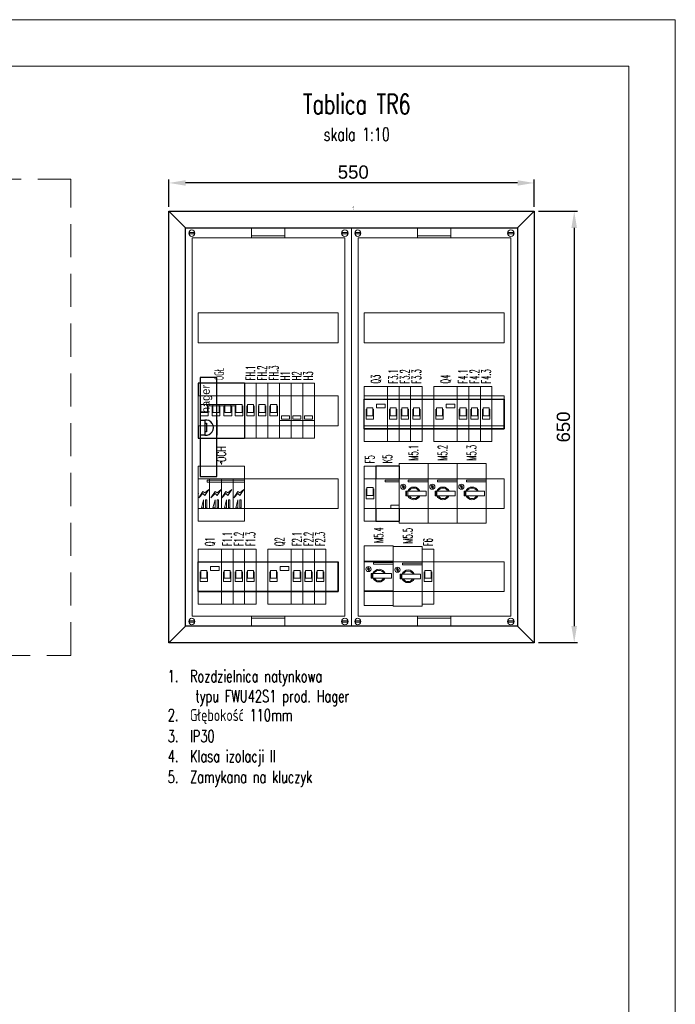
# Model space of a CAD drawing. Header units: millimetres. Extents: x -2994 to 13921, y -9859 to 2415.
# Tile 27 of 47: x 7541 to 8528, y -8373 to -6889. Entities that reach past the tile are written whole.
import ezdxf
from ezdxf.enums import TextEntityAlignment as Align

# ---------------------------------------------------------------- set-up
doc = ezdxf.new("R2010")
doc.units = ezdxf.units.MM
doc.linetypes.add('DASHED', pattern=[0.75, 0.5, -0.25])
doc.layers.get('DEFPOINTS').update_dxf_attribs({"color": 253, "true_color": 0x828282})
for name, color, linetype, lineweight in [('2DE_OBJ_Hager-Apparatus', 7, 'Continuous', 18), ('2DE_OBJ_Hager-Cabinet', 7, 'Continuous', 18), ('2DE_TXTNUM', 11, 'Continuous', 18), ('2DE_TXTORD', 41, 'Continuous', 18), ('E_Schematy 3', 7, 'Continuous', 20), ('E_Schematy_cienka', 9, 'Continuous', 9), ('E_schematy_opisy', 7, 'Continuous', 18), ('IE_OPISY_ogólne', 7, 'Continuous', 30), ('IE_ROZDZ schem', 7, 'Continuous', 18), ('IE_SCHEMATY_CIENKA', 7, 'Continuous', 15), ('IE_schematy_opisy', 3, 'Continuous', 18), ('IE_SIŁA_Wypusty', 230, 'Continuous', 35)]:
    doc.layers.add(name, color=color, linetype=linetype, lineweight=lineweight)
for name, color, linetype in [('CADPROFI-OBJECT-DEFAULT_Hager-Apparatus', 9, 'Continuous'), ('CP_DETAL_DOOR', 7, 'Continuous'), ('CP_HIDDE_APPARATUS', 7, 'Continuous')]:
    doc.layers.add(name, color=color, linetype=linetype)
doc.styles.add('CP_ATTR', font='ROMANS.SHX')
doc.styles.add('CP_ELATT', font='arial.ttf')
doc.styles.add('ROMANS', font='romans.shx', dxfattribs={"width": 0.8, "oblique": 15})
doc.styles.get("Standard").update_dxf_attribs({"font": 'arial.ttf'})
doc.styles.add('styl', font='simplex_.ttf')
doc.styles.add('STYLE133', font='txt')
doc.dimstyles.new('ISO-25', dxfattribs={"dimtxt": 2.5, "dimasz": 2.5, "dimexe": 1.25, "dimexo": 0.625, "dimtad": 1, "dimtxsty": 'Standard', "dimcen": 2.5, "dimadec": 0, "dimazin": 0, "dimtfac": 1, "dimtmove": 0, "dimatfit": 3, "dimfxl": 1, "dimarcsym": 0})

# ---------------------------------------------------------------- blocks, each defined once
blk = doc.blocks.new('2de_hager_am3_00555_f8c96c2')
for p, q in [((0, 0), (25, -25)), ((525, -25), (550, 0)), ((25, -25), (525, -25)), ((25, -625), (25, -25)), ((525, -25), (525, -625)), ((25, -625), (0, -650)), ((525, -625), (25, -625)), ((525, -625), (550, -650))]:
    blk.add_line(p, q)
at = {"linetype": 'Continuous'}
for p, q in [((275, -25), (25, -25)), ((275, -25), (25, -25)), ((275, -25), (25, -25)), ((275, -25), (25, -25)), ((25, -25), (25, -625)), ((25, -25), (25, -475)), ((124.4, -25), (174.6, -25)), ((124.4, -25), (174.6, -25)), ((124.4, -40), (124.4, -25)), ((174.6, -25), (174.6, -40)), ((174.6, -25), (174.6, -40)), ((275, -625), (275, -25)), ((275, -475), (275, -25)), ((275, -475), (275, -25)), ((275, -475), (275, -25)), ((525, -25), (275, -25)), ((525, -25), (275, -25)), ((525, -25), (275, -25)), ((525, -25), (275, -25)), ((275, -25), (275, -625)), ((275, -25), (275, -475)), ((374.4, -25), (424.6, -25)), ((374.4, -25), (424.6, -25)), ((374.4, -40), (374.4, -25)), ((424.6, -25), (424.6, -40)), ((424.6, -25), (424.6, -40)), ((525, -625), (525, -25)), ((525, -475), (525, -25)), ((525, -475), (525, -25)), ((525, -475), (525, -25)), ((525, -25), (525, -625)), ((525, -25), (525, -475)), ((525, -625), (525, -25)), ((525, -475), (525, -25)), ((525, -475), (525, -25)), ((525, -475), (525, -25)), ((31, -32), (38.1, -32)), ((31, -32), (38.1, -32)), ((31, -34), (31, -32)), ((38.1, -34), (31, -34)), ((38.1, -34), (31, -34)), ((35, -40), (35, -610)), ((265, -40), (35, -40)), ((265, -40), (35, -40)), ((38.1, -32), (38.1, -34)), ((38.1, -32), (38.1, -34)), ((124.4, -37), (124.4, -40)), ((174.6, -37), (124.4, -37)), ((174.6, -37), (124.4, -37)), ((124.4, -40), (174.6, -40)), ((124.4, -40), (174.6, -40)), ((174.6, -40), (124.4, -40)), ((174.6, -40), (124.4, -40)), ((174.6, -40), (174.6, -37)), ((174.6, -40), (174.6, -37)), ((260.9, -32), (269, -32)), ((260.9, -32), (269, -32)), ((260.9, -34), (260.9, -32)), ((269, -34), (260.9, -34)), ((269, -34), (260.9, -34)), ((265, -610), (265, -40)), ((265, -460), (265, -40)), ((269, -32), (269, -34)), ((269, -32), (269, -34)), ((281, -32), (288.1, -32)), ((281, -32), (288.1, -32)), ((281, -34), (281, -32)), ((288.1, -34), (281, -34)), ((288.1, -34), (281, -34)), ((285, -40), (285, -610)), ((515, -40), (285, -40)), ((515, -40), (285, -40)), ((288.1, -32), (288.1, -34)), ((288.1, -32), (288.1, -34)), ((374.4, -37), (374.4, -40)), ((424.6, -37), (374.4, -37)), ((424.6, -37), (374.4, -37)), ((374.4, -40), (424.6, -40)), ((374.4, -40), (424.6, -40)), ((424.6, -40), (374.4, -40)), ((424.6, -40), (374.4, -40)), ((424.6, -40), (424.6, -37)), ((424.6, -40), (424.6, -37)), ((510.9, -32), (519, -32)), ((510.9, -32), (519, -32)), ((510.9, -34), (510.9, -32)), ((519, -34), (510.9, -34)), ((519, -34), (510.9, -34)), ((515, -610), (515, -40)), ((515, -460), (515, -40)), ((519, -32), (519, -34)), ((519, -32), (519, -34)), ((44.1, -198), (44.1, -153)), ((44.1, -153), (254.9, -153)), ((44.1, -193), (44.1, -158)), ((44.1, -188), (44.1, -163)), ((254.9, -153), (254.9, -198)), ((254.9, -153), (254.9, -198)), ((254.9, -158), (254.9, -193)), ((254.9, -158), (254.9, -193)), ((254.9, -163), (254.9, -188)), ((254.9, -163), (254.9, -188)), ((294.1, -198), (294.1, -153)), ((294.1, -153), (504.9, -153)), ((294.1, -193), (294.1, -158)), ((294.1, -188), (294.1, -163)), ((504.9, -153), (504.9, -198)), ((504.9, -153), (504.9, -198)), ((504.9, -158), (504.9, -193)), ((504.9, -158), (504.9, -193)), ((504.9, -163), (504.9, -188)), ((504.9, -163), (504.9, -188)), ((254.9, -198), (44.1, -198)), ((254.9, -198), (44.1, -198)), ((504.9, -198), (294.1, -198)), ((504.9, -198), (294.1, -198)), ((44.1, -323), (44.1, -278)), ((44.1, -278), (254.9, -278)), ((254.9, -278), (254.9, -323)), ((254.9, -278), (254.9, -323)), ((294.1, -323), (294.1, -278)), ((294.1, -278), (504.9, -278)), ((504.9, -278), (504.9, -323)), ((504.9, -278), (504.9, -323)), ((44.1, -318), (44.1, -283)), ((44.1, -313), (44.1, -288)), ((254.9, -283), (254.9, -318)), ((254.9, -283), (254.9, -318)), ((254.9, -288), (254.9, -313)), ((254.9, -288), (254.9, -313)), ((294.1, -318), (294.1, -283)), ((294.1, -313), (294.1, -288)), ((504.9, -283), (504.9, -318)), ((504.9, -283), (504.9, -318)), ((504.9, -288), (504.9, -313)), ((504.9, -288), (504.9, -313)), ((254.9, -323), (44.1, -323)), ((254.9, -323), (44.1, -323)), ((504.9, -323), (294.1, -323)), ((504.9, -323), (294.1, -323)), ((44.1, -448), (44.1, -403)), ((44.1, -403), (254.9, -403)), ((44.1, -443), (44.1, -408)), ((44.1, -438), (44.1, -413)), ((254.9, -403), (254.9, -448)), ((254.9, -403), (254.9, -448)), ((254.9, -408), (254.9, -443)), ((254.9, -408), (254.9, -443)), ((254.9, -413), (254.9, -438)), ((254.9, -413), (254.9, -438)), ((294.1, -448), (294.1, -403)), ((294.1, -403), (504.9, -403)), ((294.1, -443), (294.1, -408)), ((294.1, -438), (294.1, -413)), ((504.9, -403), (504.9, -448)), ((504.9, -403), (504.9, -448)), ((504.9, -408), (504.9, -443)), ((504.9, -408), (504.9, -443)), ((504.9, -413), (504.9, -438)), ((504.9, -413), (504.9, -438)), ((254.9, -448), (44.1, -448)), ((254.9, -448), (44.1, -448)), ((504.9, -448), (294.1, -448)), ((504.9, -448), (294.1, -448)), ((44.1, -573), (44.1, -528)), ((44.1, -528), (254.9, -528)), ((44.1, -568), (44.1, -533)), ((254.9, -528), (254.9, -573)), ((254.9, -528), (254.9, -573)), ((254.9, -533), (254.9, -568)), ((254.9, -533), (254.9, -568)), ((294.1, -573), (294.1, -528)), ((294.1, -528), (504.9, -528)), ((294.1, -568), (294.1, -533)), ((504.9, -528), (504.9, -573)), ((504.9, -528), (504.9, -573)), ((504.9, -533), (504.9, -568)), ((504.9, -533), (504.9, -568)), ((44.1, -563), (44.1, -538)), ((254.9, -538), (254.9, -563)), ((254.9, -538), (254.9, -563)), ((294.1, -563), (294.1, -538)), ((504.9, -538), (504.9, -563)), ((504.9, -538), (504.9, -563)), ((254.9, -573), (44.1, -573)), ((254.9, -573), (44.1, -573)), ((504.9, -573), (294.1, -573)), ((504.9, -573), (294.1, -573)), ((31, -619), (31, -617)), ((31, -617), (38.1, -617)), ((31, -617), (38.1, -617)), ((38.1, -619), (31, -619)), ((38.1, -619), (31, -619)), ((35, -610), (265, -610)), ((35, -610), (265, -610)), ((38.1, -617), (38.1, -619)), ((38.1, -617), (38.1, -619)), ((124.4, -610), (124.4, -613)), ((174.6, -610), (124.4, -610)), ((174.6, -610), (124.4, -610)), ((124.4, -610), (174.6, -610)), ((124.4, -610), (174.6, -610)), ((124.4, -625), (124.4, -610)), ((124.4, -613), (174.6, -613)), ((124.4, -613), (174.6, -613)), ((174.6, -613), (174.6, -610)), ((174.6, -613), (174.6, -610)), ((174.6, -610), (174.6, -625)), ((174.6, -610), (174.6, -625)), ((260.9, -619), (260.9, -617)), ((260.9, -617), (269, -617)), ((260.9, -617), (269, -617)), ((269, -619), (260.9, -619)), ((269, -619), (260.9, -619)), ((269, -617), (269, -619)), ((269, -617), (269, -619)), ((281, -619), (281, -617)), ((281, -617), (288.1, -617)), ((281, -617), (288.1, -617)), ((288.1, -619), (281, -619)), ((288.1, -619), (281, -619)), ((285, -610), (515, -610)), ((285, -610), (515, -610)), ((288.1, -617), (288.1, -619)), ((288.1, -617), (288.1, -619)), ((374.4, -610), (374.4, -613)), ((424.6, -610), (374.4, -610)), ((424.6, -610), (374.4, -610)), ((374.4, -610), (424.6, -610)), ((374.4, -610), (424.6, -610)), ((374.4, -625), (374.4, -610)), ((374.4, -613), (424.6, -613)), ((374.4, -613), (424.6, -613)), ((424.6, -613), (424.6, -610)), ((424.6, -613), (424.6, -610)), ((424.6, -610), (424.6, -625)), ((424.6, -610), (424.6, -625)), ((510.9, -619), (510.9, -617)), ((510.9, -617), (519, -617)), ((510.9, -617), (519, -617)), ((519, -619), (510.9, -619)), ((519, -619), (510.9, -619)), ((519, -617), (519, -619)), ((519, -617), (519, -619)), ((25, -625), (275, -625)), ((25, -625), (275, -625)), ((25, -625), (275, -625)), ((25, -625), (275, -625)), ((174.6, -625), (124.4, -625)), ((174.6, -625), (124.4, -625)), ((275, -625), (525, -625)), ((275, -625), (525, -625)), ((275, -625), (525, -625)), ((275, -625), (525, -625)), ((424.6, -625), (374.4, -625)), ((424.6, -625), (374.4, -625))]:
    blk.add_line(p, q, dxfattribs=at)
blk.add_lwpolyline([(0, 0), (550, 0), (550, -650), (0, -650)], close=True)
for centre in [(34.5, -33), (284.5, -33), (34.5, -618), (284.5, -618)]:
    blk.add_ellipse(centre, major_axis=(0, 5), ratio=0.903613, dxfattribs=at)
for centre in [(265, -33), (515, -33), (265, -618), (515, -618)]:
    blk.add_ellipse(centre, major_axis=(-5.02, 0), ratio=0.996002, start_param=-0.785398, end_param=5.497787, dxfattribs=at)
at = {"layer": 'CP_DETAL_DOOR'}
for p, q in [((0, 0), (25, -25)), ((525, -25), (550, 0)), ((25, -25), (525, -25)), ((25, -625), (25, -25)), ((525, -25), (525, -625)), ((54, -319.2), (56.5, -319.2)), ((56.5, -319.2), (56.5, -332.2)), ((56.5, -332.2), (54, -332.2)), ((25, -625), (0, -650)), ((525, -625), (25, -625)), ((525, -625), (550, -650))]:
    blk.add_line(p, q, dxfattribs=at)
at = {"layer": 'CP_DETAL_DOOR', "linetype": 'Continuous'}
for p, q in [((72, -250.5), (47, -250.5)), ((72, -250.5), (47, -250.5)), ((47, -250.5), (47, -399.5)), ((72, -399.5), (72, -250.5)), ((72, -399.5), (72, -250.5)), ((47, -314.5), (54, -314.5)), ((54, -314.5), (54, -337.5)), ((72, -314.5), (72, -337.5)), ((72, -314.5), (72, -337.5)), ((54, -337.5), (47, -337.5)), ((47, -399.5), (72, -399.5)), ((47, -399.5), (72, -399.5))]:
    blk.add_line(p, q, dxfattribs=at)
at = {"layer": 'CP_DETAL_DOOR'}
blk.add_lwpolyline([(0, 0), (550, 0), (550, -650), (0, -650)], close=True, dxfattribs=at)
at = {"layer": 'CP_DETAL_DOOR', "linetype": 'Continuous'}
blk.add_ellipse((55.6, -325.9), major_axis=(-8.13, -8.13), ratio=1, start_param=0.655696, end_param=4.068888, dxfattribs=at)
at = {"linetype": 'ByBlock', "style": 'CP_ATTR', "flags": 9}
for tag in ['NAME', 'NUMBER', 'GROUP', 'ARTICLE', 'PRODUCT-TYPE', 'PRODUCER', 'VOLTAGE', 'POWER', 'CHARACTER', 'OTHER', 'DIMS', 'MATERIAL', 'IP', 'WEIGHT']:
    blk.add_attdef(tag, text='', height=0.00005, dxfattribs=at).set_placement((0, 0), align=Align.MIDDLE_LEFT)
at = {"layer": '2DE_TXTNUM', "style": 'CP_ELATT', "width": 0.8}
blk.add_attdef('TAG', (278.6, 2.4), '', height=2.5, rotation=90, dxfattribs=at)
at = {"layer": '2DE_TXTORD', "style": 'CP_ELATT', "width": 0.8, "flags": 1}
blk.add_attdef('ORDER-NO', (269.9, -8.1), '', height=1.7, dxfattribs=at)
at = {"layer": 'CP_DETAL_DOOR', "color": 5, "style": 'STYLE133', "width": 0.996835}
blk.add_text('hager', height=12.51, rotation=90, dxfattribs=at).set_placement((49, -304.2), align=Align.TOP_LEFT)
blk = doc.blocks.new('*D141')
at = {"layer": 'DEFPOINTS', "color": 0, "ltscale": 10}
for p in [(8315.3, -7177.9), (8315.3, -7827.9), (8375.7, -7827.9)]:
    blk.add_point(p, dxfattribs=at)
at = {"layer": 'E_Schematy 3', "color": 0, "lineweight": -2, "ltscale": 10, "transparency": 16777216}
for p, q in [((8321.8, -7177.9), (8380.7, -7177.9)), ((8375.7, -7202.9), (8375.7, -7802.9)), ((8321.8, -7827.9), (8380.7, -7827.9))]:
    blk.add_line(p, q, dxfattribs=at)
at = {"layer": 'E_Schematy 3', "color": 0, "ltscale": 10, "transparency": 16777216}
for points in [[(8371.5, -7202.9), (8379.9, -7202.9), (8375.7, -7177.9)], [(8371.5, -7802.9), (8379.9, -7802.9), (8375.7, -7827.9)]]:
    blk.add_solid(points, dxfattribs=at)
at = {"layer": 'E_Schematy 3', "color": 0, "ltscale": 10, "transparency": 16777216, "insert": (8359.5, -7502.9), "char_height": 20, "attachment_point": 5, "rotation": 90}
blk.add_mtext('650', dxfattribs=at)
blk = doc.blocks.new('*D142')
at = {"layer": 'DEFPOINTS', "color": 0, "ltscale": 10}
for p in [(7765.3, -7135.2), (7765.3, -7177.9), (8315.3, -7177.9)]:
    blk.add_point(p, dxfattribs=at)
at = {"layer": 'E_Schematy 3', "color": 0, "lineweight": -2, "ltscale": 10, "transparency": 16777216}
for p, q in [((7765.3, -7171.4), (7765.3, -7130.2)), ((8290.3, -7135.2), (7790.3, -7135.2)), ((8315.3, -7171.4), (8315.3, -7130.2))]:
    blk.add_line(p, q, dxfattribs=at)
at = {"layer": 'E_Schematy 3', "color": 0, "ltscale": 10, "transparency": 16777216}
for points in [[(7790.3, -7131), (7790.3, -7139.3), (7765.3, -7135.2)], [(8290.3, -7131), (8290.3, -7139.3), (8315.3, -7135.2)]]:
    blk.add_solid(points, dxfattribs=at)
at = {"layer": 'E_Schematy 3', "color": 0, "ltscale": 10, "transparency": 16777216, "insert": (8042.9, -7118.9), "char_height": 20, "attachment_point": 5}
blk.add_mtext('550', dxfattribs=at)
blk = doc.blocks.new('A$C00AD68F8')
at = {"color": 0}
for p, q in [((70, 0), (0, 0)), ((0, 0), (0, -45)), ((3, -15), (3, -30)), ((15.2, -30), (15.2, -15)), ((15.2, -30), (15.2, -15)), ((21.3, -15), (21.3, -30)), ((32.5, -30), (32.5, -15)), ((32.5, -30), (32.5, -15)), ((38.6, -15), (38.6, -30)), ((50.7, -30), (50.7, -15)), ((50.7, -30), (50.7, -15)), ((55.8, -15), (55.8, -30)), ((67, -30), (67, -15)), ((67, -30), (67, -15)), ((3, -30), (15.2, -30)), ((3, -30), (15.2, -30)), ((21.3, -30), (32.5, -30)), ((21.3, -30), (32.5, -30)), ((38.6, -30), (50.7, -30)), ((38.6, -30), (50.7, -30)), ((55.8, -30), (67, -30)), ((55.8, -30), (67, -30)), ((0, -45), (70, -45))]:
    blk.add_line(p, q, dxfattribs=at)
at = {"color": 0, "linetype": 'Continuous'}
for p, q in [((56.9, -13), (4.1, -13)), ((4.1, -13), (4.1, -25)), ((14.2, -25), (14.2, -13)), ((31.4, -13), (22.3, -13)), ((22.3, -13), (22.3, -25)), ((31.4, -25), (31.4, -13)), ((50.2, -13), (39.1, -13)), ((49.2, -13), (40.1, -13)), ((40.1, -13), (40.1, -25)), ((49.2, -25), (49.2, -13)), ((66, -13), (56.9, -13)), ((56.9, -13), (56.9, -25)), ((66, -25), (66, -13)), ((4.1, -25), (14.2, -25)), ((56.9, -15), (14.2, -15)), ((22.3, -25), (31.4, -25)), ((50.2, -15), (39.1, -15)), ((40.1, -25), (49.2, -25)), ((66, -25), (56.9, -25))]:
    blk.add_line(p, q, dxfattribs=at)
at = {"layer": 'CP_HIDDE_APPARATUS', "color": 0}
for p, q in [((0, 19), (0, 0)), ((52.8, 19), (0, 19)), ((52.8, 19), (0, 19)), ((70, 19), (52.8, 19)), ((70, 19), (52.8, 19)), ((70, 19), (70, -64)), ((0, -45), (0, -64)), ((0, -64), (52.8, -64)), ((0, -64), (52.8, -64)), ((52.8, -64), (70, -64)), ((52.8, -64), (70, -64))]:
    blk.add_line(p, q, dxfattribs=at)
at = {"color": 0, "linetype": 'ByBlock', "style": 'CP_ATTR', "flags": 9}
for tag in ['WEIGHT', 'IP', 'MATERIAL', 'DIMS', 'OTHER', 'CHARACTER', 'POWER', 'VOLTAGE', 'PRODUCER', 'PRODUCT-TYPE', 'ARTICLE', 'GROUP', 'NUMBER', 'NAME']:
    blk.add_attdef(tag, text='', height=0.00005, dxfattribs=at).set_placement((0, 0), align=Align.MIDDLE_LEFT)
blk = doc.blocks.new('A$C3F84456E')
at = {"layer": 'IE_SCHEMATY_CIENKA', "color": 0, "ltscale": 3}
for p, q in [((0, 19), (0, 0)), ((17.5, 19), (0, 19)), ((17.5, 0), (17.5, 19)), ((0, 0), (0, -45)), ((17.5, 0), (0, 0)), ((17.5, 0), (17.5, -45)), ((17.5, -37.1), (0, -37.1)), ((0, -64), (0, -45)), ((0, -45), (17.5, -45)), ((17.5, -45), (17.5, -64)), ((0, -64), (17.5, -64))]:
    blk.add_line(p, q, dxfattribs=at)
blk.add_lwpolyline([(2.8, -30.1), (14.8, -30.1), (14.8, -35.3), (2.8, -35.3)], close=True, dxfattribs=at)
at = {"layer": 'IE_SCHEMATY_CIENKA', "color": 0, "ltscale": 3, "style": 'CP_ATTR', "flags": 9}
for tag in ['WEIGHT', 'IP', 'MATERIAL', 'DIMS', 'OTHER', 'CHARACTER', 'POWER', 'VOLTAGE', 'PRODUCER', 'PRODUCT-TYPE', 'ARTICLE', 'GROUP', 'NUMBER', 'NAME']:
    blk.add_attdef(tag, text='', height=0.00005, dxfattribs=at).set_placement((0, 0), align=Align.MIDDLE_LEFT)
blk = doc.blocks.new('A$C04471447')
at = {"layer": 'IE_ROZDZ schem', "color": 0, "linetype": 'Continuous'}
for p, q in [((17.5, 19), (0, 19)), ((17.5, 19), (0, 19)), ((0, 19), (0, 0)), ((17.5, 19), (17.5, 0)), ((17.5, 0), (0, 0)), ((17.5, 0), (0, 0)), ((0, 0), (0, -45)), ((17.5, -45), (17.5, 0)), ((17.5, -45), (17.5, 0)), ((0, -2), (0, -5)), ((0, -5), (0, -2)), ((0, -5), (0, -2)), ((4.1, -13), (4.1, -25)), ((13.4, -13), (4.1, -13)), ((13.4, -13), (4.1, -13)), ((13.4, -25), (13.4, -13)), ((13.4, -25), (13.4, -13)), ((17.5, -2), (17.5, -5)), ((17.5, -2), (17.5, -5)), ((3.1, -15), (3.1, -30)), ((4.1, -25), (13.4, -25)), ((4.1, -25), (13.4, -25)), ((14.4, -30), (14.4, -15)), ((14.4, -30), (14.4, -15)), ((3.1, -30), (14.4, -30)), ((3.1, -30), (14.4, -30)), ((0, -45), (17.5, -45)), ((0, -45), (17.5, -45)), ((0, -45), (0, -64)), ((17.5, -45), (17.5, -64)), ((0, -64), (17.5, -64)), ((0, -64), (17.5, -64))]:
    blk.add_line(p, q, dxfattribs=at)
at = {"layer": 'IE_ROZDZ schem', "color": 0, "linetype": 'Continuous', "style": 'CP_ATTR', "flags": 9}
for tag in ['WEIGHT', 'IP', 'MATERIAL', 'DIMS', 'OTHER', 'CHARACTER', 'POWER', 'VOLTAGE', 'PRODUCER', 'PRODUCT-TYPE', 'ARTICLE', 'GROUP', 'NUMBER', 'NAME']:
    blk.add_attdef(tag, text='', height=0.00005, dxfattribs=at).set_placement((0, 0), align=Align.MIDDLE_LEFT)
blk = doc.blocks.new('A$C6EDE6166')
at = {"layer": 'IE_SCHEMATY_CIENKA', "color": 0, "ltscale": 3}
for p, q in [((0, 0), (0, 19)), ((35, 19), (0, 19)), ((35, 19), (0, 19)), ((35, 0), (35, 19)), ((35, 0), (0, 0)), ((35, 0), (0, 0)), ((0, 0), (0, -45)), ((35, -45), (35, 0)), ((35, -45), (35, 0)), ((4, -25), (4, -13)), ((13, -13), (4, -13)), ((13, -25), (13, -13)), ((3, -15), (3, -30)), ((4, -25), (13, -25)), ((14, -30), (14, -15)), ((14, -30), (14, -15)), ((3, -30), (14, -30)), ((3, -30), (14, -30)), ((0, -45), (35, -45)), ((0, -45), (35, -45)), ((0, -45), (0, -64)), ((35, -45), (35, -64)), ((0, -64), (35, -64)), ((0, -64), (35, -64))]:
    blk.add_line(p, q, dxfattribs=at)
blk.add_lwpolyline([(18.7, -7.4), (31.4, -7.4), (31.4, -13.3), (18.7, -13.3)], close=True, dxfattribs=at)
blk = doc.blocks.new('cp_ucs2d')
at = {"layer": 'DEFPOINTS'}
blk.add_line((0, 0), (0, 0), dxfattribs=at)
blk.add_point((0, 0), dxfattribs=at)
blk = doc.blocks.new('cp_insbp_1')
blk.add_point((0, 0))
at = {"style": 'CP_ATTR', "flags": 9}
for tag in ['FORM', 'TYPE', 'ID', 'WIDTH', 'HEIGHT', 'SYSTEM', 'VERSION', 'PIPE', 'OTHER']:
    blk.add_attdef(tag, text='', height=0.00005, dxfattribs=at).set_placement((-1.1, 0.8), align=Align.MIDDLE_LEFT)
blk = doc.blocks.new('cp_insbp_2')
blk.add_point((0, 0))
at = {"style": 'CP_ATTR', "flags": 9}
for tag in ['FORM', 'TYPE', 'ID', 'WIDTH', 'HEIGHT', 'SYSTEM', 'VERSION', 'PIPE', 'OTHER']:
    blk.add_attdef(tag, text='', height=0.00005, dxfattribs=at).set_placement((-1.1, 0.8), align=Align.MIDDLE_LEFT)
blk = doc.blocks.new('2de_hager_am3_05432_2edczw')
at = {"layer": 'IE_SCHEMATY_CIENKA', "color": 0, "linetype": 'Continuous'}
for p, q in [((0, 19), (70, 19)), ((0, 0), (0, 19)), ((70, 19), (70, 0)), ((17.2, -45), (17.2, -0.1)), ((35.3, -45), (35.3, -0.1)), ((52.5, -45), (52.5, -0.1)), ((0, -45), (0, -64)), ((70, -64), (70, -45)), ((0, -64), (70, -64))]:
    blk.add_line(p, q, dxfattribs=at)
for points in [[(0, -45), (70, -45), (70, 0), (0, 0), (0, -44.7)], [(13.6, -5.2), (70, -5.2), (70, -2.1), (13.6, -2.1), (13.6, -5.2)], [(7.1, -19.4), (10.1, -21.4), (16.2, -16.3), (10.1, -25.4), (7.1, -22.4), (1, -28.5), (7.1, -19.4), (7.1, -19.4), (7.1, -19.4)], [(25.4, -19.4), (28.4, -21.4), (34.5, -16.3), (28.4, -25.4), (25.4, -22.4), (19.3, -28.5), (25.4, -19.4), (25.4, -19.4), (25.4, -19.4)], [(41.6, -19.4), (44.6, -21.4), (50.7, -16.3), (44.6, -25.4), (41.6, -22.4), (35.5, -28.5), (41.6, -19.4), (41.6, -19.4), (41.6, -19.4)], [(59.9, -19.4), (62.9, -21.4), (69, -16.3), (62.9, -25.4), (59.9, -22.4), (53.8, -28.5), (59.9, -19.4), (59.9, -19.4), (59.9, -19.4)], [(5.1, -43.7), (8.1, -43.7), (8.1, -31.5), (5.1, -43.7), (5.1, -43.7), (5.1, -43.7)], [(5.1, -43.7), (8.1, -43.7)], [(8.1, -43.7), (5.1, -43.7)], [(11.2, -31.5), (13.2, -31.5), (13.2, -43.7), (11.2, -43.7), (11.2, -31.5)], [(11.2, -31.5), (12.2, -31.5)], [(12.2, -31.5), (11.2, -31.5)], [(22.3, -43.7), (25.4, -43.7), (25.4, -31.5), (22.3, -43.7), (22.3, -43.7), (22.3, -43.7)], [(28.4, -31.5), (30.4, -31.5), (30.4, -43.7), (28.4, -43.7), (28.4, -31.5)], [(39.6, -43.7), (42.6, -43.7), (42.6, -31.5), (39.6, -43.7), (39.6, -43.7), (39.6, -43.7)], [(45.7, -31.5), (47.7, -31.5), (47.7, -43.7), (45.7, -43.7), (45.7, -31.5)], [(56.8, -43.7), (59.9, -43.7), (59.9, -31.5), (56.8, -43.7), (56.8, -43.7), (56.8, -43.7)], [(62.9, -31.5), (64.9, -31.5), (64.9, -43.7), (62.9, -43.7), (62.9, -31.5)]]:
    blk.add_lwpolyline(points, dxfattribs=at)
at = {"layer": 'IE_SCHEMATY_CIENKA', "color": 0, "linetype": 'Continuous', "yscale": -1}
for name, p in [('cp_insbp_1', (0, 0)), ('cp_insbp_2', (0, -22.5))]:
    blk.add_blockref(name, p, dxfattribs=at)
at = {"layer": 'IE_SCHEMATY_CIENKA', "color": 0, "linetype": 'Continuous'}
for p in [(70, 0), (70, -22.5)]:
    blk.add_blockref('cp_ucs2d', p, dxfattribs=at)
at = {"layer": 'IE_SCHEMATY_CIENKA', "color": 0, "linetype": 'Continuous', "style": 'CP_ATTR', "flags": 9}
for tag in ['NAME', 'NUMBER', 'GROUP', 'ARTICLE', 'PRODUCT-TYPE', 'PRODUCER', 'VOLTAGE', 'POWER', 'CHARACTER', 'OTHER', 'DIMS', 'MATERIAL', 'IP', 'WEIGHT']:
    blk.add_attdef(tag, text='', height=0.00005, dxfattribs=at).set_placement((0, 0), align=Align.MIDDLE_LEFT)
blk = doc.blocks.new('A$C2E3F698D')
at = {"layer": 'IE_SCHEMATY_CIENKA', "color": 7, "ltscale": 3}
for p, q in [((0, 0), (0, 23)), ((43.7, 23), (0, 23)), ((43.7, 23), (0, 23)), ((43.7, 0), (43.7, 23)), ((43.7, 0), (0, 0)), ((43.7, 0), (0, 0)), ((0, 0), (0, -45)), ((43.7, 0), (43.7, -2)), ((0, -5), (0, -2)), ((5, -10.3), (6, -9.8)), ((5.8, -11.8), (5, -10.3)), ((6, -9.8), (6.8, -11.3)), ((7, -14.2), (6.2, -12.6)), ((8.1, -13.7), (7, -14.2)), ((7.2, -12), (8.1, -13.7)), ((14, -2), (14, -4.5)), ((43.7, -2), (14, -2)), ((14, -4.5), (43.7, -4.5)), ((43.7, -2), (43.7, -5)), ((43.7, -2), (43.7, -5)), ((43.7, -2), (43.7, -4.5)), ((43.7, -4.5), (43.7, -45)), ((10.5, -18.7), (10.5, -25.7)), ((41, -18.7), (10.5, -18.7)), ((41, -25.7), (10.5, -25.7)), ((11.5, -18.7), (11.5, -25.7)), ((13.2, -18.7), (13.2, -25.7)), ((41, -25.7), (41, -18.7)), ((41, -25.7), (41, -18.7)), ((0, -45), (43.7, -45)), ((0, -45), (43.7, -45)), ((0, -45), (0, -67)), ((43.7, -45), (43.7, -67)), ((0, -67), (43.7, -67))]:
    blk.add_line(p, q, dxfattribs=at)
for points in [[(5.8, -11.8), (5, -12.3), (5.4, -13), (6.2, -12.6)], [(7.2, -12), (8.1, -11.5), (7.7, -10.8), (6.8, -11.3)]]:
    blk.add_lwpolyline(points, dxfattribs=at)
blk.add_ellipse((6.4, -12), major_axis=(-3.9, 0), ratio=0.982857, dxfattribs=at)
for major_axis, start_param, end_param in [((9.72, 0), 0.350529, 2.791064), ((8.06, 0), 0.426831, 2.714761), ((9.72, 0), 3.541375, 5.883403), ((8.06, 0), 3.630013, 5.794765)]:
    blk.add_ellipse((22.4, -22), major_axis=major_axis, ratio=0.982857, start_param=start_param, end_param=end_param, dxfattribs=at)
for p in [(43.7, 0), (43.7, -22.5)]:
    blk.add_blockref('cp_ucs2d', p, dxfattribs=at)
at = {"layer": 'IE_SCHEMATY_CIENKA', "color": 7, "ltscale": 3, "style": 'CP_ATTR', "flags": 9}
for tag in ['WEIGHT', 'IP', 'MATERIAL', 'DIMS', 'OTHER', 'CHARACTER', 'POWER', 'VOLTAGE', 'PRODUCER', 'PRODUCT-TYPE', 'ARTICLE', 'GROUP', 'NUMBER', 'NAME']:
    blk.add_attdef(tag, text='', height=0.00005, dxfattribs=at).set_placement((0, 0), align=Align.MIDDLE_LEFT)
blk = doc.blocks.new('A$C7B0A1FF4')
at = {"color": 0, "linetype": 'Continuous'}
for p, q in [((35, 0), (0, 0)), ((35, 0), (0, 0)), ((0, 0), (0, -45)), ((35, -45), (35, 0)), ((35, -45), (35, 0)), ((0, -5), (0, -2)), ((35, -2), (35, -5)), ((35, -2), (35, -5)), ((0, -45), (35, -45)), ((0, -45), (35, -45))]:
    blk.add_line(p, q, dxfattribs=at)
at = {"color": 0}
for p, q in [((14, -2), (14, -4.5)), ((35, -2), (14, -2)), ((14, -4.5), (35, -4.5)), ((35, -4.5), (35, -2)), ((22.7, -45), (22.7, -39.6)), ((22.7, -39.6), (35, -39.6))]:
    blk.add_line(p, q, dxfattribs=at)
at = {"layer": 'CP_HIDDE_APPARATUS', "color": 0}
for p, q in [((0, 19), (0, 0)), ((35, 19), (35, 0)), ((0, -45), (0, -64)), ((35, -45), (35, -64))]:
    blk.add_line(p, q, dxfattribs=at)
at = {"layer": 'CP_HIDDE_APPARATUS', "color": 0, "linetype": 'Continuous'}
for p, q in [((35, 19), (0, 19)), ((35, 19), (0, 19)), ((0, -64), (35, -64)), ((0, -64), (35, -64))]:
    blk.add_line(p, q, dxfattribs=at)
at = {"color": 0, "linetype": 'ByBlock', "style": 'CP_ATTR', "flags": 9}
for tag in ['MATERIAL', 'NAME', 'WEIGHT', 'IP', 'DIMS', 'OTHER', 'CHARACTER', 'POWER', 'VOLTAGE', 'PRODUCER', 'PRODUCT-TYPE', 'ARTICLE', 'GROUP', 'NUMBER']:
    blk.add_attdef(tag, text='', height=0.00005, dxfattribs=at).set_placement((0, 0), align=Align.MIDDLE_LEFT)

msp = doc.modelspace()

# ---------------------------------------------------------------- linework, layer by layer
at = {"linetype": 'Continuous'}
for points in [[(8059.336, -7505.945), (8270.179, -7505.945), (8059.336, -7505.945), (8059.336, -7460.945), (8270.179, -7460.945), (8270.179, -7505.945), (8270.179, -7460.945)], [(8059.336, -7505.945), (8270.179, -7505.945), (8059.336, -7505.945), (8059.336, -7460.945), (8270.179, -7460.945), (8270.179, -7505.945), (8270.179, -7460.945)], [(8059.336, -7505.945), (8270.179, -7505.945), (8059.336, -7505.945), (8059.336, -7460.945), (8270.179, -7460.945), (8270.179, -7505.945), (8270.179, -7460.945)], [(7809.336, -7750.945), (8020.179, -7750.945), (7809.336, -7750.945), (7809.336, -7705.945), (8020.179, -7705.945), (8020.179, -7750.945), (8020.179, -7705.945)], [(7809.336, -7750.945), (8020.179, -7750.945), (7809.336, -7750.945), (7809.336, -7705.945), (8020.179, -7705.945), (8020.179, -7750.945), (8020.179, -7705.945)], [(7809.336, -7750.945), (8020.179, -7750.945), (7809.336, -7750.945), (7809.336, -7705.945), (8020.179, -7705.945), (8020.179, -7750.945), (8020.179, -7705.945)]]:
    msp.add_lwpolyline(points, dxfattribs=at)
at = {"layer": 'E_Schematy_cienka', "linetype": 'DASHED', "ltscale": 100}
msp.add_lwpolyline([(4806.239, -7847.02), (7617.57, -7847.111), (7617.57, -7129.328), (4806.239, -7129.224)], close=True, dxfattribs=at)
at = {"layer": 'IE_OPISY_ogólne', "color": 7, "lineweight": 15}
for points in [[(4327.961, -6889.17), (8527.961, -6889.17), (8527.961, -9859.17), (4327.961, -9859.17)], [(4527.961, -6959.17), (8457.961, -6959.17), (8457.961, -9789.17), (4527.961, -9789.17)]]:
    msp.add_lwpolyline(points, close=True, dxfattribs=at)

# ---------------------------------------------------------------- block references
at = {"layer": '2DE_OBJ_Hager-Apparatus', "color": 0, "ltscale": 3}
msp.add_blockref('A$C7B0A1FF4', (8076.826, -7580.949), dxfattribs=at)
at = {"layer": '2DE_OBJ_Hager-Cabinet'}
msp.add_blockref('2de_hager_am3_00555_f8c96c2', (7765.26, -7177.945), dxfattribs=at).add_auto_attribs({'TAG': '-U8'})
at = {"layer": 'CADPROFI-OBJECT-DEFAULT_Hager-Apparatus'}
ref = msp.add_blockref('2de_hager_am3_05432_2edczw', (7809.336, -7580.945), dxfattribs=at)
ref.add_attrib('TAG', '-F1', (7845.476, -7559.952), dxfattribs={"layer": '2DE_TXTNUM', "height": 2.5, "rotation": 90, "style": 'styl', "width": 0.8})
at = {"layer": 'IE_SCHEMATY_CIENKA', "color": 7, "ltscale": 3}
for name, p in [('A$C00AD68F8', (7809.336, -7455.945)), ('A$C04471447', (7879.336, -7455.945)), ('A$C04471447', (7896.836, -7455.945)), ('A$C04471447', (7914.336, -7455.945)), ('A$C3F84456E', (7931.836, -7455.945)), ('A$C3F84456E', (7949.336, -7455.945)), ('A$C3F84456E', (7966.836, -7455.945)), ('A$C6EDE6166', (8059.336, -7460.945)), ('A$C04471447', (8094.336, -7460.945)), ('A$C04471447', (8111.836, -7460.945)), ('A$C04471447', (8129.336, -7460.945)), ('A$C6EDE6166', (8164.337, -7460.945)), ('A$C04471447', (8199.337, -7460.945)), ('A$C04471447', (8216.837, -7460.945)), ('A$C04471447', (8234.337, -7460.945)), ('A$C04471447', (8059.336, -7580.945)), ('A$C6EDE6166', (7809.336, -7705.945)), ('A$C04471447', (7844.336, -7705.945)), ('A$C04471447', (7861.836, -7705.945)), ('A$C04471447', (7879.336, -7705.945)), ('A$C6EDE6166', (7914.337, -7705.945)), ('A$C04471447', (7949.337, -7705.945)), ('A$C04471447', (7966.837, -7705.945)), ('A$C04471447', (7984.337, -7705.945)), ('A$C04471447', (8146.836, -7705.945))]:
    msp.add_blockref(name, p, dxfattribs=at)
at = {"layer": 'IE_SIŁA_Wypusty'}
for p in [(8111.836, -7580.945), (8155.586, -7580.945), (8199.336, -7580.945), (8059.336, -7704.945), (8103.086, -7705.945)]:
    msp.add_blockref('A$C2E3F698D', p, dxfattribs=at)

# ---------------------------------------------------------------- texts
at = {"layer": 'E_schematy_opisy', "style": 'ROMANS', "width": 0.7}
for s, height, p in [('Tablica TR6', 30, (8048.212, -7016.25)), ('skala 1:10', 20, (8048.212, -7061.902))]:
    msp.add_text(s, height=height, dxfattribs=at).set_placement(p, align=Align.MIDDLE_CENTER)
at = {"layer": 'IE_SCHEMATY_CIENKA', "color": 7, "style": 'ROMANS'}
for s, width, p in [('OGŁ', 0.5, (7840.852, -7432.519)), ('FH.1', 0.5, (7888.075, -7432.515)), ('FH.2', 0.5, (7905.576, -7432.515)), ('FH.3', 0.5, (7923.076, -7432.515)), ('H1', 0.5, (7940.147, -7432.519)), ('H2', 0.5, (7957.647, -7432.519)), ('H3', 0.5, (7975.147, -7432.519)), ('Q3', 0.5, (8076.825, -7437.519)), ('F3.1', 0.5, (8103.075, -7437.515)), ('F3.2', 0.5, (8120.576, -7437.515)), ('F3.3', 0.5, (8138.076, -7437.515)), ('Q4', 0.5, (8181.826, -7437.519)), ('F4.1', 0.5, (8208.076, -7437.515)), ('F4.2', 0.5, (8225.576, -7437.515)), ('F4.3', 0.5, (8243.076, -7437.515)), ('OCH', 0.6, (7844.21, -7555.526)), ('M5.1', 0.5, (8133.701, -7553.515)), ('M5.2', 0.5, (8177.451, -7553.515)), ('M5.3', 0.5, (8221.201, -7553.515)), ('F5', 0.5, (8068.075, -7557.515)), ('K5', 0.5, (8094.326, -7557.519)), ('Q1', 0.5, (7826.825, -7682.519)), ('F1.1', 0.5, (7853.075, -7682.515)), ('F1.2', 0.5, (7870.576, -7682.515)), ('F1.3', 0.5, (7888.076, -7682.515)), ('Q2', 0.5, (7931.826, -7682.519)), ('F2.1', 0.5, (7958.076, -7682.515)), ('F2.2', 0.5, (7975.576, -7682.515)), ('F2.3', 0.5, (7993.076, -7682.515)), ('M5.4', 0.5, (8081.2, -7677.515)), ('M5.5', 0.5, (8124.95, -7678.515)), ('F6', 0.5, (8155.575, -7682.515))]:
    msp.add_text(s, height=14, rotation=90, dxfattribs=dict(at, width=width)).set_placement(p, align=Align.MIDDLE_LEFT)
at = {"layer": 'IE_schematy_opisy', "style": 'ROMANS', "width": 0.7}
for s, p in [('1.  Rozdzielnica natynkowa', (7763.441, -7887.303)), ('typu FWU42S1 prod. Hager', (7805.132, -7917.636)), ('2.  Głębokość 110mm', (7763.441, -7946.003)), ('3.  IP30', (7763.441, -7977.848)), ('4.  Klasa izolacji II', (7763.441, -8008.053)), ('5.  Zamykana na kluczyk', (7763.441, -8039.3))]:
    msp.add_text(s, height=18, dxfattribs=at).set_placement(p)

# ---------------------------------------------------------------- dimensions: what is measured, and where the dimension line sits
at = {"layer": 'E_Schematy 3', "color": 4, "ltscale": 10}
dim = msp.add_linear_dim(base=(7765.26, -7135.151), p1=(8315.259, -7177.945), p2=(7765.26, -7177.945), dimstyle='ISO-25', override={"dimtxt": 20, "dimasz": 25, "dimexe": 5, "dimexo": 6.5, "dimgap": 6, "dimdle": 5}, dxfattribs=at)
dim.commit()
dim.dimension.update_dxf_attribs({"geometry": '*D142', "text_midpoint": (8042.891, -7135.151), "dimtype": 160})
dim = msp.add_linear_dim(base=(8375.692, -7827.945), p1=(8315.259, -7177.945), p2=(8315.259, -7827.945), angle=90, dimstyle='ISO-25', override={"dimtxt": 20, "dimasz": 25, "dimexe": 5, "dimexo": 6.5, "dimgap": 6, "dimdle": 5}, dxfattribs=at)
dim.commit()
dim.dimension.update_dxf_attribs({"geometry": '*D141', "text_midpoint": (8375.692, -7502.945), "dimtype": 160})

doc.saveas('drawing.dxf')
